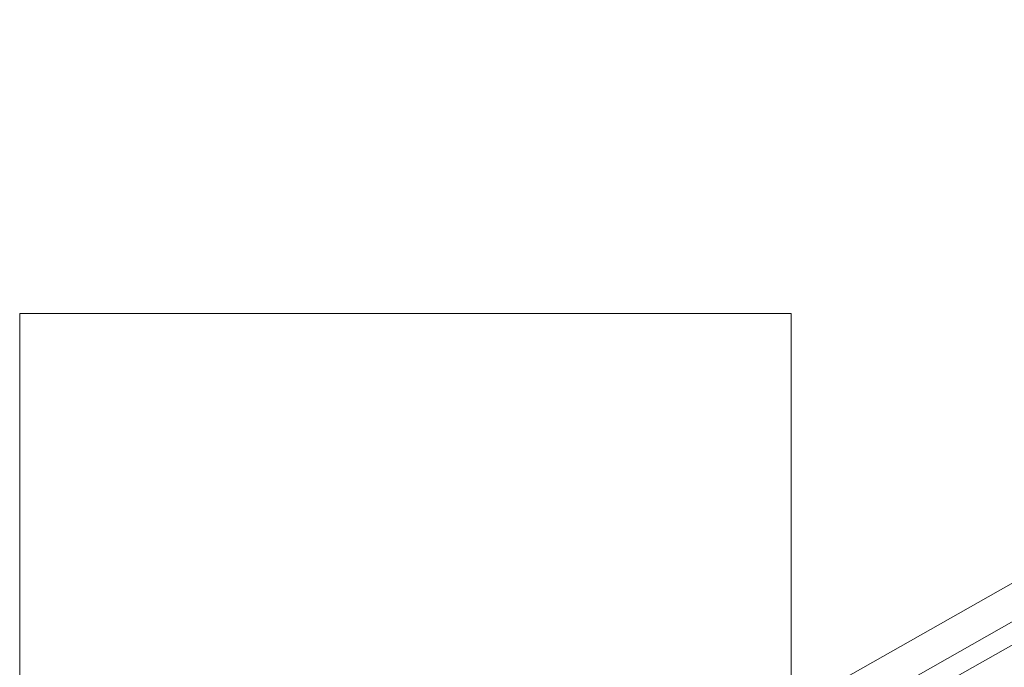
# Model space of a CAD drawing. Header units: millimetres. Extents: x -573548 to 674770, y -246895 to -89040.
# Tile 117 of 199: x 81985 to 83453, y -194532 to -193567. Entities that reach past the tile are written whole.
import ezdxf

# ---------------------------------------------------------------- set-up
doc = ezdxf.new("R2010")
doc.units = ezdxf.units.MM
doc.layers.add('A-WIDOK_Nr_pióra__8', color=8, linetype='Continuous', lineweight=9)
doc.layers.add('balustrada drewniana_Nr_pióra__1', color=8, linetype='Continuous', lineweight=9)

# ---------------------------------------------------------------- blocks, each defined once
blk = doc.blocks.new('A$C685D2BB2')
at = {"layer": 'A-WIDOK_Nr_pióra__8'}
for p, q in [((3824.4, 8062.7), (3824.4, 8892.7)), ((4974.4, 8892.7), (3824.4, 8892.7)), ((4974.4, 8274.9), (4974.4, 8892.7))]:
    blk.add_line(p, q, dxfattribs=at)
at = {"layer": 'balustrada drewniana_Nr_pióra__1'}
for p, q in [((6790, 9330.7), (4125.8, 7824.2)), ((6837.2, 9300), (4205.8, 7812)), ((6865.6, 9281.5), (4205.8, 7777.6))]:
    blk.add_line(p, q, dxfattribs=at)

msp = doc.modelspace()

# ---------------------------------------------------------------- block references
at = {"color": 150}
msp.add_blockref('A$C685D2BB2', (78160.5, -202897.5), dxfattribs=at)

doc.saveas('drawing.dxf')
